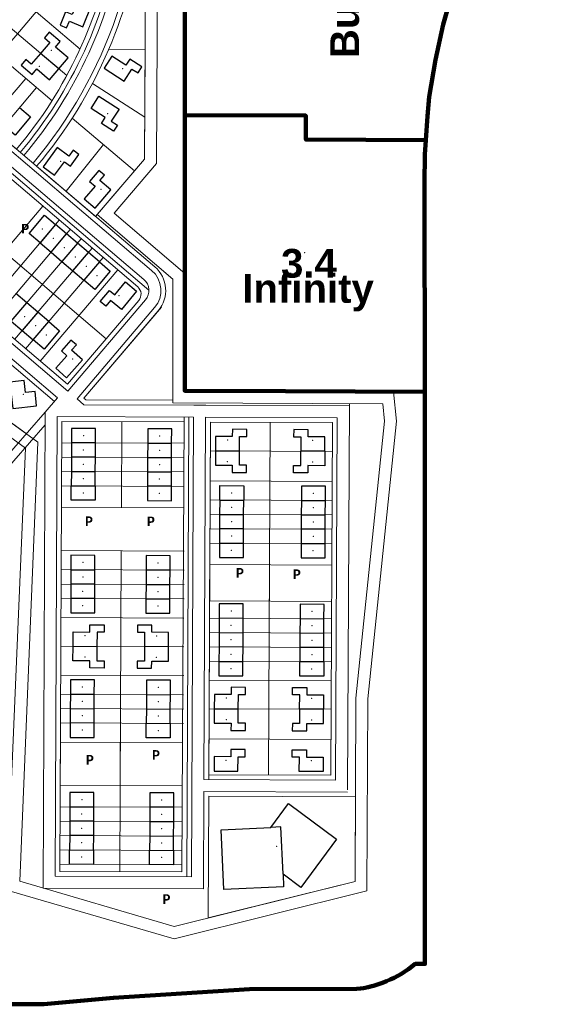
# Model space of a CAD drawing. Extents: x 168554 to 174410, y 515675 to 521218.
# Tile 8 of 110: x 172560 to 172784, y 518065 to 518476. Entities that reach past the tile are written whole.
import ezdxf

# ---------------------------------------------------------------- set-up
doc = ezdxf.new("R2010")
doc.units = 0
doc.header["$MEASUREMENT"] = 0
for name, color, linetype, lineweight in [('Algemeen - 1411 Basislijnen deelgebieden', 5, 'Continuous', 90), ('Algemeen - Fase 1A - 1070 Ondergrond - ontwerp', 7, 'Continuous', 9), ('Deelgebied 4 - 1070 Ondergrond ontwerp', 7, 'Continuous', 9), ('Deelgebied 4 - 1071 Ondergrond panden', 7, 'Continuous', 30), ('Deelgebied 4 - 1071 Ondergrond panden overig', 7, 'Continuous', 30), ('Deelgebied 4 - appartementen', 190, 'Continuous', 9), ('Deelgebied 4 - grondgebonden woningen', 253, 'Continuous', 9), ('Fasering 3', 21, 'Continuous', 0), ('Legenda - Tekst', 7, 'Continuous', 15)]:
    doc.layers.add(name, color=color, linetype=linetype, lineweight=lineweight)
doc.styles.add('Legend', font='calibri.ttf')
doc.styles.get("Standard").update_dxf_attribs({"font": 'arial.ttf'})

msp = doc.modelspace()

# ---------------------------------------------------------------- linework, layer by layer
at = {"layer": 'Algemeen - 1411 Basislijnen deelgebieden'}
for points in [[(172717.75, 518662.81), (172718.17, 518662.21), (172783.64, 518569.39), (172783.32, 518569.01), (172775.71, 518559.28), (172775.44, 518558.86), (172769.43, 518549.64), (172763.12, 518538.98), (172756.29, 518526.33), (172751.36, 518515.34), (172747.28, 518505.57), (172741.18, 518489.09), (172736.82, 518473.7), (172733.59, 518459.04), (172731.03, 518443.58), (172730.23, 518435.47), (172729.52, 518425.48)], [(172628.9, 518435.92), (172628.9, 518425.95), (172628.93, 518320.83), (172671.02, 518320.64), (172729.1, 518320.36)], [(172729.1, 518320.36), (172729.08, 518407.35), (172729.13, 518419.45), (172729.52, 518425.48)], [(172729.1, 518320.36), (172729.15, 518123.12), (172729.16, 518117.7), (172729.17, 518081.56), (172725.06, 518081.58), (172723.7, 518080.47), (172722.3, 518079.41), (172721.17, 518078.62), (172720.86, 518078.41), (172719.37, 518077.47), (172717.86, 518076.58), (172716.3, 518075.76), (172714.72, 518074.99), (172713.11, 518074.29), (172711.47, 518073.66), (172709.81, 518073.09), (172708.55, 518072.66), (172707.75, 518072.43), (172706.98, 518072.21), (172705.43, 518071.84), (172703.49, 518071.48), (172702.24, 518071.3), (172700.62, 518071.14), (172655.98, 518070.97), (172599.19, 518067.35), (172570.11, 518064.68), (172479.09, 518064.78)]]:
    msp.add_lwpolyline(points, dxfattribs=at)
at = {"layer": 'Algemeen - 1411 Basislijnen deelgebieden', "ltscale": 3}
for points in [[(172628.9, 518435.92), (172628.95, 518488.07), (172628.97, 518508.74), (172628.98, 518539.55)], [(172729.52, 518425.48), (172679.48, 518425.72), (172679.46, 518435.7), (172628.9, 518435.92)]]:
    msp.add_lwpolyline(points, dxfattribs=at)
at = {"layer": 'Algemeen - Fase 1A - 1070 Ondergrond - ontwerp'}
msp.add_line((172567.51, 518299.4), (172560, 518116.03), dxfattribs=at)
at = {"layer": 'Deelgebied 4 - 1070 Ondergrond ontwerp'}
for p, q in [((172615.08, 518371.07), (172505.61, 518464.19)), ((172616.37, 518372.59), (172507.23, 518465.44)), ((172575.77, 518317.85), (172466.94, 518410.43)), ((172574.46, 518316.35), (172467.09, 518407.68)), ((172469.02, 518371.1), (172562.61, 518302.96)), ((172616.33, 518355.56), (172583.93, 518317.48)), ((172586.75, 518317.7), (172619.15, 518355.79)), ((172617.85, 518354.26), (172586.75, 518317.7)), ((172632.66, 518320.81), (172697.66, 518320.51)), ((172575.77, 518317.85), (172570.62, 518311.96)), ((172586.82, 518315.02), (172583.93, 518317.48)), ((172587.56, 518317.02), (172586.75, 518317.7)), ((172586.82, 518315.02), (172632.64, 518314.81)), ((172587.56, 518317.02), (172623.93, 518316.85)), ((172697.64, 518315.51), (172696.9, 518154.27)), ((172570.62, 518311.96), (172538.72, 518275.43)), ((172569.71, 518113.2), (172570.62, 518311.96)), ((172637.64, 518314.79), (172632.64, 518314.81)), ((172637.64, 518314.79), (172697.64, 518314.51)), ((172575.61, 518310.07), (172574.74, 518118.17)), ((172575.61, 518310.07), (172632.61, 518309.81)), ((172576.75, 518120.16), (172577.61, 518308.06)), ((172577.61, 518308.06), (172628.61, 518307.83)), ((172628.61, 518309.83), (172627.75, 518119.93)), ((172631.74, 518117.91), (172632.61, 518309.81)), ((172637.61, 518309.79), (172692.61, 518309.54)), ((172637.61, 518309.79), (172692.61, 518309.54)), ((172638.93, 518160.54), (172639.61, 518307.78)), ((172639.61, 518307.78), (172690.6, 518307.55)), ((172690.6, 518307.55), (172689.93, 518160.3)), ((172692.61, 518309.54), (172691.92, 518158.3)), ((172570.6, 518306.61), (172540.96, 518272.67)), ((172628.44, 518271.93), (172577.44, 518272.16)), ((172639.35, 518251.07), (172639.26, 518233.07)), ((172690.33, 518248.01), (172639.33, 518248.24)), ((172639.26, 518233.07), (172690.26, 518232.84)), ((172689.93, 518160.3), (172638.93, 518160.54)), ((172691.92, 518158.3), (172636.92, 518158.55)), ((172636.92, 518158.55), (172636.92, 518158.55)), ((172700, 518116.01), (172700.19, 518157.26)), ((172636.9, 518153.55), (172636.71, 518112.89)), ((172696.9, 518153.27), (172636.9, 518153.55)), ((172638.89, 518151.54), (172638.66, 518100.72)), ((172700.16, 518151.26), (172638.89, 518151.54)), ((172574.74, 518118.17), (172631.74, 518117.91)), ((172627.75, 518119.93), (172576.75, 518120.16)), ((172638.66, 518100.72), (172700, 518116.01)), ((172636.71, 518112.89), (172569.71, 518113.2))]:
    msp.add_line(p, q, dxfattribs=at)
for points in [[(172565.54, 518415.84, 0.187095), (172610.69, 518547.63, 0.10746)], [(172597.04, 518463.12, 0.072627), (172611.54, 518517.47, 0.072627)], [(172560.18, 518420.35, 0.136046), (172601.5, 518510.53, 0.136046)], [(172561.71, 518419.06, 0.136179), (172603.49, 518510.31, 0.136179)], [(172566.98, 518414.61), (172591.67, 518393.6), (172612.07, 518417.58), (172612.33, 518463.32), (172597.16, 518463.41, -0.074119), (172567.06, 518414.54)], [(172506.76, 518456.65), (172611.84, 518367.26, -0.414214), (172612.52, 518358.8), (172580.12, 518320.72)]]:
    msp.add_lwpolyline(points, format="xyb", dxfattribs=at)
for points in [[(172716.12, 518320.42), (172717.36, 518308.15), (172705.34, 518192.28), (172704.98, 518112.1), (172624.45, 518092.03), (172554.65, 518112.38), (172562.4, 518296.93), (172464.15, 518368.46), (172460.17, 518443.9), (172567.37, 518527.39), (172617.67, 518521.82), (172617.06, 518415.73), (172599.37, 518394.93), (172628.92, 518369.79)], [(172711.6, 518315.44), (172712.33, 518308.16), (172700.34, 518192.55), (172700, 518116.01), (172624.55, 518097.21), (172560, 518116.03), (172567.51, 518299.4), (172469.02, 518371.1), (172465.3, 518441.55), (172568.84, 518522.2), (172612.64, 518517.35), (172612.07, 518417.58), (172592.32, 518394.36), (172623.92, 518367.48)], [(172585.16, 518463.47), (172548.33, 518494.81)], [(172551.22, 518460.84), (172579.04, 518493.63)], [(172579.64, 518452.42), (172538.64, 518487.29)], [(172573.48, 518441.9), (172528.96, 518479.78)], [(172580.12, 518320.72), (172470.47, 518414), (172506.76, 518456.65)], [(172613.95, 518362.84), (172505.46, 518455.13)], [(172562.47, 518451.26), (172546.27, 518432.22)], [(172567.04, 518447.38), (172550.84, 518428.34)], [(172590.32, 518449.06), (172612.17, 518435.1)], [(172607.87, 518412.64), (172581.94, 518434.71)], [(172579.33, 518404.11), (172594.91, 518423.67)], [(172508.53, 518417.07), (172596.09, 518342.58)], [(172575.97, 518406.96), (172567.06, 518414.54)], [(172539.76, 518390.5), (172553.47, 518378.84), (172569.67, 518397.88)], [(172576.52, 518392.05), (172544.13, 518353.96)], [(172581.09, 518388.16), (172548.7, 518350.08)], [(172585.66, 518384.27), (172553.27, 518346.19)], [(172590.23, 518380.38), (172557.84, 518342.3)], [(172594.8, 518376.5), (172562.41, 518338.41)], [(172600.9, 518371.31), (172568.5, 518333.23)], [(172628.92, 518369.79), (172628.93, 518320.83), (172716.12, 518320.42)], [(172623.92, 518367.48), (172623.93, 518315.86), (172711.6, 518315.44)], [(172602.61, 518307.95), (172602.44, 518272.05)], [(172629.74, 518117.92), (172630.61, 518309.82)], [(172636.92, 518158.55), (172637.61, 518309.79)], [(172638.92, 518158.54), (172639.61, 518307.78)], [(172664.6, 518307.66), (172663.93, 518160.42)], [(172577.56, 518299.16), (172628.56, 518298.93)], [(172690.55, 518295.55), (172639.55, 518295.78)], [(172577.54, 518293.16), (172628.54, 518292.93)], [(172577.51, 518287.16), (172628.51, 518286.93)], [(172690.49, 518283.01), (172639.49, 518283.24)], [(172577.48, 518281.16), (172628.48, 518280.93)], [(172690.46, 518275.01), (172639.46, 518275.24)], [(172577.44, 518272.16), (172628.44, 518271.93)], [(172690.43, 518269.01), (172639.43, 518269.24)], [(172690.4, 518263.01), (172639.4, 518263.24)], [(172577.36, 518254.16), (172628.7, 518253.93)], [(172577.36, 518254.16), (172628.36, 518253.93)], [(172602.36, 518254.05), (172601.75, 518120.05)], [(172690.37, 518257.01), (172639.37, 518257.24)], [(172664.35, 518250.96), (172664.26, 518232.96)], [(172577.32, 518246.16), (172628.66, 518245.93)], [(172690.33, 518248.01), (172639.33, 518248.24)], [(172577.3, 518240.16), (172628.64, 518239.93)], [(172577.27, 518234.16), (172628.61, 518233.93)], [(172690.26, 518232.84), (172639.26, 518233.07)], [(172577.23, 518226.16), (172628.57, 518225.93)], [(172690.23, 518225.65), (172639.23, 518225.88)], [(172690.2, 518219.65), (172639.2, 518219.88)], [(172577.18, 518214.16), (172628.52, 518213.93)], [(172690.18, 518213.65), (172639.18, 518213.88)], [(172690.15, 518207.65), (172639.15, 518207.88)], [(172577.12, 518202.16), (172628.46, 518201.93)], [(172690.11, 518199.84), (172639.11, 518200.07)], [(172577.08, 518194.16), (172628.42, 518193.93)], [(172577.06, 518188.16), (172628.4, 518187.93)], [(172690.06, 518187.84), (172639.06, 518188.07)], [(172577.03, 518182.16), (172628.37, 518181.93)], [(172690, 518175.3), (172639, 518175.54)], [(172627.99, 518173.93), (172576.99, 518174.16), (172576.91, 518156.16), (172627.91, 518155.93)], [(172576.99, 518174.16), (172627.99, 518173.93)], [(172601.99, 518174.05), (172601.91, 518156.05)], [(172576.91, 518156.16), (172627.91, 518155.93)], [(172576.87, 518147.16), (172627.87, 518146.93)], [(172576.84, 518141.16), (172627.84, 518140.93)], [(172576.81, 518135.16), (172627.81, 518134.93)], [(172576.79, 518129.16), (172627.78, 518128.93)], [(172576.76, 518123.16), (172627.76, 518122.93)]]:
    msp.add_lwpolyline(points, dxfattribs=at)
for points in [[(172508.78, 518464.12), (172570.43, 518511.96), (172599.18, 518508.78, -0.133073), (172558.68, 518421.67)], [(172609.7, 518358.57), (172579.89, 518323.54), (172473.29, 518414.22), (172505.69, 518452.31), (172609.24, 518364.21, -0.414214)]]:
    msp.add_lwpolyline(points, format="xyb", close=True, dxfattribs=at)
for radius in [13, 11]:
    msp.add_arc((172607.95, 518362.69), radius, 319.6115, 49.6115, dxfattribs=at)
at = {"layer": 'Deelgebied 4 - 1071 Ondergrond panden'}
for p, q in [((172576.33, 518455.23), (172568.71, 518461.71)), ((172574.96, 518390.2), (172568.48, 518382.59)), ((172579.53, 518386.31), (172574.96, 518390.2)), ((172573.05, 518378.7), (172579.53, 518386.31)), ((172584.1, 518382.43), (172579.53, 518386.31)), ((172568.48, 518382.59), (172573.05, 518378.7)), ((172584.1, 518382.43), (172577.62, 518374.81)), ((172588.67, 518378.54), (172584.1, 518382.43)), ((172573.05, 518378.7), (172577.62, 518374.81)), ((172582.19, 518370.92), (172588.67, 518378.54)), ((172593.24, 518374.65), (172588.67, 518378.54)), ((172577.62, 518374.81), (172582.19, 518370.92)), ((172593.24, 518374.65), (172586.76, 518367.03)), ((172582.19, 518370.92), (172586.76, 518367.03)), ((172562.94, 518357.55), (172558.37, 518361.44)), ((172556.46, 518349.94), (172562.94, 518357.55)), ((172567.51, 518353.67), (172562.94, 518357.55)), ((172567.51, 518353.67), (172561.03, 518346.05)), ((172572.08, 518349.78), (172567.51, 518353.67)), ((172556.46, 518349.94), (172561.03, 518346.05)), ((172565.6, 518342.16), (172572.08, 518349.78)), ((172561.03, 518346.05), (172565.6, 518342.16)), ((172581.62, 518299.14), (172581.59, 518293.14)), ((172591.62, 518299.1), (172581.62, 518299.14)), ((172591.59, 518293.1), (172591.62, 518299.1)), ((172613.42, 518299), (172613.39, 518293)), ((172613.42, 518299), (172623.42, 518298.95)), ((172623.39, 518292.95), (172623.42, 518298.95)), ((172641.75, 518295.77), (172651.75, 518295.72)), ((172687.35, 518295.56), (172677.35, 518295.61)), ((172581.59, 518293.14), (172581.56, 518287.14)), ((172591.59, 518293.1), (172581.59, 518293.14)), ((172591.56, 518287.1), (172591.59, 518293.1)), ((172613.39, 518293), (172613.36, 518287)), ((172613.39, 518293), (172623.39, 518292.95)), ((172623.36, 518286.95), (172623.39, 518292.95)), ((172581.56, 518287.14), (172581.53, 518281.14)), ((172581.56, 518287.14), (172591.56, 518287.1)), ((172591.53, 518281.1), (172591.56, 518287.1)), ((172613.36, 518287), (172613.33, 518281)), ((172613.36, 518287), (172623.36, 518286.95)), ((172623.33, 518280.95), (172623.36, 518286.95)), ((172581.53, 518281.14), (172591.53, 518281.1)), ((172623.33, 518280.95), (172613.33, 518281)), ((172643.51, 518275.22), (172643.48, 518269.22)), ((172643.51, 518275.22), (172653.51, 518275.18)), ((172653.48, 518269.18), (172653.51, 518275.18)), ((172677.61, 518275.07), (172677.58, 518269.07)), ((172677.61, 518275.07), (172687.61, 518275.02)), ((172687.58, 518269.02), (172687.61, 518275.02)), ((172643.48, 518269.22), (172643.45, 518263.22)), ((172643.48, 518269.22), (172653.48, 518269.18)), ((172653.45, 518263.18), (172653.48, 518269.18)), ((172677.58, 518269.07), (172677.55, 518263.07)), ((172677.58, 518269.07), (172687.58, 518269.02)), ((172687.55, 518263.02), (172687.58, 518269.02)), ((172643.45, 518263.22), (172643.42, 518257.22)), ((172653.45, 518263.18), (172643.45, 518263.22)), ((172653.42, 518257.18), (172653.45, 518263.18)), ((172677.55, 518263.07), (172677.52, 518257.07)), ((172687.55, 518263.02), (172677.55, 518263.07)), ((172687.52, 518257.02), (172687.55, 518263.02)), ((172643.42, 518257.22), (172653.42, 518257.18)), ((172677.52, 518257.07), (172687.52, 518257.02)), ((172581.37, 518246.14), (172581.35, 518240.14)), ((172581.37, 518246.14), (172591.37, 518246.1)), ((172591.35, 518240.1), (172591.37, 518246.1)), ((172612.76, 518246), (172612.73, 518240)), ((172622.76, 518245.95), (172612.76, 518246)), ((172622.73, 518239.95), (172622.76, 518245.95)), ((172581.35, 518240.14), (172581.32, 518234.14)), ((172591.35, 518240.1), (172581.35, 518240.14)), ((172591.32, 518234.1), (172591.35, 518240.1)), ((172612.73, 518240), (172612.7, 518234)), ((172612.73, 518240), (172622.73, 518239.95)), ((172622.7, 518233.95), (172622.73, 518239.95)), ((172591.32, 518234.1), (172581.32, 518234.14)), ((172612.7, 518234), (172622.7, 518233.95)), ((172643.28, 518225.86), (172643.25, 518219.86)), ((172653.28, 518225.82), (172643.28, 518225.86)), ((172653.25, 518219.82), (172653.28, 518225.82)), ((172677.03, 518225.71), (172677.01, 518219.71)), ((172677.03, 518225.71), (172687.03, 518225.66)), ((172687.01, 518219.66), (172687.03, 518225.66)), ((172643.25, 518219.86), (172643.23, 518213.87)), ((172643.25, 518219.86), (172653.25, 518219.82)), ((172653.23, 518213.82), (172653.25, 518219.82)), ((172677.01, 518219.71), (172676.98, 518213.71)), ((172677.01, 518219.71), (172687.01, 518219.66)), ((172686.98, 518213.66), (172687.01, 518219.66)), ((172582.24, 518214.14), (172592.24, 518214.09)), ((172622.11, 518213.96), (172612.11, 518214)), ((172643.23, 518213.87), (172643.2, 518207.87)), ((172653.23, 518213.82), (172643.23, 518213.87)), ((172653.2, 518207.82), (172653.23, 518213.82)), ((172676.98, 518213.71), (172676.95, 518207.71)), ((172686.98, 518213.66), (172676.98, 518213.71)), ((172686.95, 518207.66), (172686.98, 518213.66)), ((172643.2, 518207.87), (172653.2, 518207.82)), ((172686.95, 518207.66), (172676.95, 518207.71)), ((172581.14, 518194.14), (172581.11, 518188.14)), ((172581.14, 518194.14), (172591.14, 518194.1)), ((172591.11, 518188.1), (172591.14, 518194.1)), ((172612.9, 518194), (172612.87, 518188)), ((172612.9, 518194), (172622.9, 518193.95)), ((172622.87, 518187.95), (172622.9, 518193.95)), ((172581.11, 518188.14), (172581.08, 518182.14)), ((172581.11, 518188.14), (172591.11, 518188.1)), ((172591.08, 518182.1), (172591.11, 518188.1)), ((172612.87, 518188), (172612.85, 518182)), ((172612.87, 518188), (172622.87, 518187.95)), ((172622.85, 518181.95), (172622.87, 518187.95)), ((172641.25, 518188.06), (172651.25, 518188.02)), ((172686.86, 518187.86), (172676.86, 518187.9)), ((172591.08, 518182.1), (172581.08, 518182.14)), ((172612.85, 518182), (172622.85, 518181.95)), ((172580.92, 518147.15), (172580.89, 518141.15)), ((172580.92, 518147.15), (172590.92, 518147.1)), ((172590.89, 518141.1), (172590.92, 518147.1)), ((172614.32, 518146.99), (172614.29, 518140.99)), ((172624.32, 518146.95), (172614.32, 518146.99)), ((172624.29, 518140.95), (172624.32, 518146.95)), ((172580.89, 518141.15), (172580.87, 518135.15)), ((172590.89, 518141.1), (172580.89, 518141.15)), ((172590.87, 518135.1), (172590.89, 518141.1)), ((172614.29, 518140.99), (172614.26, 518134.99)), ((172614.29, 518140.99), (172624.29, 518140.95)), ((172624.26, 518134.95), (172624.29, 518140.95)), ((172580.87, 518135.15), (172580.84, 518129.15)), ((172590.87, 518135.1), (172580.87, 518135.15)), ((172590.84, 518129.1), (172590.87, 518135.1)), ((172614.26, 518134.99), (172614.24, 518128.99)), ((172614.26, 518134.99), (172624.26, 518134.95)), ((172624.24, 518128.95), (172624.26, 518134.95)), ((172580.84, 518129.15), (172590.84, 518129.1)), ((172614.24, 518128.99), (172624.24, 518128.95))]:
    msp.add_line(p, q, dxfattribs=at)
for points in [[(172584.5, 518484.37), (172581.86, 518477.89), (172579.08, 518479.02), (172576.81, 518473.46), (172579.59, 518472.33), (172580.72, 518475.11), (172586.28, 518472.84), (172590.06, 518482.1)], [(172598.44, 518460.52), (172595.21, 518455.46), (172603.64, 518450.08), (172606.87, 518455.13), (172609.4, 518453.52), (172611.01, 518456.05), (172605.96, 518459.28), (172604.34, 518456.75)], [(172593.03, 518443.77), (172601.45, 518438.39), (172598.22, 518433.33), (172600.75, 518431.72), (172599.14, 518429.19), (172594.08, 518432.42), (172595.7, 518434.95), (172589.8, 518438.71)], [(172575.68, 518422.4), (172569.74, 518414.36), (172574.56, 518410.79), (172578.73, 518416.42), (172581.14, 518414.64), (172584.7, 518419.46), (172582.29, 518421.25), (172580.51, 518418.83)], [(172593.09, 518412.79), (172589.18, 518408.23), (172591.46, 518406.28), (172586.91, 518400.96), (172591.47, 518397.06), (172597.97, 518404.66), (172593.41, 518408.56), (172595.36, 518410.84)], [(172604.18, 518366.26), (172608.82, 518362.45), (172602.48, 518354.72), (172597.84, 518358.52), (172595.94, 518356.2), (172593.62, 518358.11), (172597.43, 518362.74), (172599.75, 518360.84)], [(172581.38, 518341.95), (172577.41, 518337.45), (172579.66, 518335.47), (172575.03, 518330.22), (172579.52, 518326.25), (172586.14, 518333.75), (172581.64, 518337.72), (172583.63, 518339.96)], [(172561.88, 518325.06), (172555.91, 518324.43), (172556.44, 518319.46), (172557.07, 518313.49), (172567.01, 518314.54), (172566.38, 518320.51), (172562.41, 518320.09)], [(172648.18, 518171.05), (172648.16, 518168.05), (172641.16, 518168.08), (172641.13, 518162.08), (172651.13, 518162.03), (172651.16, 518168.03), (172654.16, 518168.02), (172654.18, 518171.02)], [(172673.78, 518170.93), (172679.78, 518170.9), (172679.77, 518167.9), (172686.77, 518167.87), (172686.74, 518161.87), (172676.74, 518161.92), (172676.77, 518167.92), (172673.77, 518167.93)], [(172672.24, 518148.49), (172692.3, 518133.58), (172677.39, 518113.51), (172669.95, 518119.04), (172670.2, 518113.77), (172645.23, 518112.61), (172644.07, 518137.59), (172664.85, 518138.55)]]:
    msp.add_lwpolyline(points, close=True, dxfattribs=at)
for points in [[(172576.33, 518455.23), (172580.22, 518459.8), (172574.89, 518464.34), (172576.83, 518466.62), (172572.26, 518470.51), (172570.32, 518468.23), (172572.6, 518466.28), (172568.71, 518461.71)], [(172568.71, 518461.71), (172564.83, 518457.14), (172562.54, 518459.09), (172560.6, 518456.8), (172565.17, 518452.91), (172567.11, 518455.2), (172572.44, 518450.66), (172576.33, 518455.23)], [(172559.95, 518439.04), (172564.52, 518435.15), (172558.04, 518427.53), (172553.47, 518431.42)], [(172568.48, 518382.59), (172563.91, 518386.47), (172570.39, 518394.09), (172574.96, 518390.2)], [(172593.24, 518374.65), (172597.81, 518370.76), (172591.33, 518363.15), (172586.76, 518367.03)], [(172572.08, 518349.78), (172576.65, 518345.89), (172570.17, 518338.27), (172565.6, 518342.16)], [(172591.62, 518299.1), (172591.64, 518305.1), (172581.64, 518305.14), (172581.62, 518299.14)], [(172623.42, 518298.95), (172623.44, 518304.95), (172613.44, 518305), (172613.42, 518299)], [(172651.75, 518295.72), (172651.77, 518301.72), (172654.77, 518301.71), (172654.79, 518304.71), (172648.79, 518304.74), (172648.77, 518301.74), (172641.77, 518301.77), (172641.75, 518295.77)], [(172687.35, 518295.56), (172687.38, 518301.56), (172680.38, 518301.59), (172680.39, 518304.59), (172674.39, 518304.62), (172674.38, 518301.62), (172677.38, 518301.61), (172677.35, 518295.61)], [(172641.75, 518295.77), (172641.72, 518289.77), (172648.72, 518289.74), (172648.71, 518286.74), (172654.71, 518286.71), (172654.72, 518289.71), (172651.72, 518289.72), (172651.75, 518295.72)], [(172687.35, 518295.56), (172687.33, 518289.56), (172680.33, 518289.59), (172680.31, 518286.59), (172674.31, 518286.62), (172674.33, 518289.62), (172677.33, 518289.61), (172677.35, 518295.61)], [(172591.53, 518281.1), (172591.51, 518275.1), (172581.51, 518275.14), (172581.53, 518281.14)], [(172613.33, 518281), (172613.31, 518275), (172623.31, 518274.95), (172623.33, 518280.95)], [(172643.51, 518275.22), (172643.53, 518281.22), (172653.53, 518281.18), (172653.51, 518275.18)], [(172687.61, 518275.02), (172687.63, 518281.02), (172677.63, 518281.07), (172677.61, 518275.07)], [(172643.42, 518257.22), (172643.4, 518251.22), (172653.4, 518251.18), (172653.42, 518257.18)], [(172677.52, 518257.07), (172677.5, 518251.07), (172687.5, 518251.02), (172687.52, 518257.02)], [(172591.37, 518246.1), (172591.4, 518252.1), (172581.4, 518252.14), (172581.37, 518246.14)], [(172622.76, 518245.95), (172622.78, 518251.95), (172612.78, 518252), (172612.76, 518246)], [(172581.32, 518234.14), (172581.29, 518228.14), (172591.29, 518228.1), (172591.32, 518234.1)], [(172612.7, 518234), (172612.67, 518228), (172622.67, 518227.95), (172622.7, 518233.95)], [(172653.28, 518225.82), (172653.31, 518231.82), (172643.31, 518231.86), (172643.28, 518225.86)], [(172687.03, 518225.66), (172687.06, 518231.66), (172677.06, 518231.71), (172677.03, 518225.71)], [(172582.24, 518214.14), (172582.27, 518220.14), (172589.27, 518220.11), (172589.28, 518223.11), (172595.28, 518223.08), (172595.27, 518220.08), (172592.27, 518220.09), (172592.24, 518214.09)], [(172622.11, 518213.96), (172622.14, 518219.95), (172615.14, 518219.99), (172615.16, 518222.99), (172609.16, 518223.01), (172609.14, 518220.01), (172612.14, 518220), (172612.11, 518214)], [(172592.24, 518214.09), (172592.21, 518208.09), (172595.21, 518208.08), (172595.2, 518205.08), (172589.2, 518205.11), (172589.21, 518208.11), (172582.21, 518208.14), (172582.24, 518214.14)], [(172612.11, 518214), (172612.09, 518208), (172609.09, 518208.01), (172609.07, 518205.01), (172615.07, 518204.99), (172615.09, 518207.99), (172622.09, 518207.96), (172622.11, 518213.96)], [(172643.2, 518207.87), (172643.17, 518201.87), (172653.17, 518201.82), (172653.2, 518207.82)], [(172686.95, 518207.66), (172686.92, 518201.67), (172676.92, 518201.71), (172676.95, 518207.71)], [(172591.14, 518194.1), (172591.16, 518200.1), (172581.16, 518200.14), (172581.14, 518194.14)], [(172622.9, 518193.95), (172622.93, 518199.95), (172612.93, 518200), (172612.9, 518194)], [(172651.25, 518188.02), (172651.28, 518194.02), (172654.28, 518194), (172654.29, 518197), (172648.29, 518197.03), (172648.28, 518194.03), (172641.28, 518194.06), (172641.25, 518188.06)], [(172676.86, 518187.9), (172676.89, 518193.9), (172673.89, 518193.92), (172673.9, 518196.92), (172679.9, 518196.89), (172679.89, 518193.89), (172686.89, 518193.86), (172686.86, 518187.86)], [(172641.25, 518188.06), (172641.23, 518182.06), (172648.23, 518182.03), (172648.21, 518179.03), (172654.21, 518179), (172654.23, 518182), (172651.23, 518182.02), (172651.25, 518188.02)], [(172676.86, 518187.9), (172676.83, 518181.9), (172673.83, 518181.92), (172673.82, 518178.92), (172679.82, 518178.89), (172679.83, 518181.89), (172686.83, 518181.86), (172686.86, 518187.86)], [(172581.08, 518182.14), (172581.05, 518176.14), (172591.05, 518176.1), (172591.08, 518182.1)], [(172622.85, 518181.95), (172622.82, 518175.95), (172612.82, 518176), (172612.85, 518182)], [(172590.92, 518147.1), (172590.95, 518153.1), (172580.95, 518153.15), (172580.92, 518147.15)], [(172624.32, 518146.95), (172624.35, 518152.95), (172614.35, 518152.99), (172614.32, 518146.99)], [(172590.84, 518129.1), (172590.81, 518123.1), (172580.81, 518123.15), (172580.84, 518129.15)], [(172624.24, 518128.95), (172624.21, 518122.95), (172614.21, 518122.99), (172614.24, 518128.99)]]:
    msp.add_lwpolyline(points, dxfattribs=at)
at = {"layer": 'Deelgebied 4 - 1071 Ondergrond panden overig'}
msp.add_lwpolyline([(172669.95, 518119.04), (172669.04, 518138.74), (172664.85, 518138.55)], dxfattribs=at)
at = {"layer": 'Deelgebied 4 - appartementen'}
msp.add_point((172667.26, 518130.66), dxfattribs=at)
at = {"layer": 'Deelgebied 4 - grondgebonden woningen'}
for p in [(172573.15, 518462.92), (172568.22, 518456.22), (172602.98, 518455.33), (172596.74, 518436.52), (172577.02, 518416.63), (172593.97, 518404.97), (172569.46, 518388.37), (172574.03, 518384.49), (172578.6, 518380.6), (172583.17, 518376.71), (172587.74, 518372.82), (172592.31, 518368.93), (172601.42, 518360.52), (172562.01, 518351.84), (172566.58, 518347.95), (172571.15, 518344.06), (172582.09, 518334.15), (172561.48, 518319.31), (172586.63, 518302.14), (172618.43, 518301.99), (172646.77, 518300.26), (172682.37, 518300.12), (172586.6, 518296.14), (172618.4, 518295.99), (172646.73, 518291.27), (172682.33, 518291.13), (172586.57, 518290.14), (172618.37, 518289.99), (172586.55, 518284.14), (172618.35, 518283.99), (172586.52, 518278.14), (172618.32, 518277.99), (172648.52, 518278.22), (172682.62, 518278.06), (172648.49, 518272.22), (172682.59, 518272.06), (172648.47, 518266.22), (172682.57, 518266.06), (172648.44, 518260.22), (172682.54, 518260.06), (172648.41, 518254.22), (172682.51, 518254.06), (172586.39, 518249.14), (172617.77, 518248.99), (172586.36, 518243.14), (172617.74, 518242.99), (172586.33, 518237.14), (172617.72, 518236.99), (172586.3, 518231.14), (172617.69, 518230.99), (172648.3, 518228.86), (172682.05, 518228.71), (172648.27, 518222.86), (172682.02, 518222.71), (172587.26, 518218.63), (172617.13, 518218.51), (172648.24, 518216.86), (172681.99, 518216.71), (172587.22, 518209.64), (172617.09, 518209.52), (172648.21, 518210.86), (172681.97, 518210.71), (172648.19, 518204.86), (172681.94, 518204.71), (172586.15, 518197.14), (172617.91, 518196.99), (172646.27, 518192.55), (172681.88, 518192.41), (172586.12, 518191.14), (172617.89, 518190.99), (172586.09, 518185.14), (172617.86, 518184.99), (172646.23, 518183.56), (172681.84, 518183.42), (172586.07, 518179.14), (172617.83, 518178.99), (172646.16, 518166.57), (172681.76, 518166.43), (172585.93, 518150.14), (172619.33, 518149.99), (172585.91, 518144.14), (172619.31, 518143.99), (172585.88, 518138.14), (172619.28, 518137.99), (172585.85, 518132.14), (172619.25, 518131.99), (172585.82, 518126.14), (172619.22, 518125.99)]:
    msp.add_point(p, dxfattribs=at)
at = {"layer": 'Fasering 3'}
msp.add_point((172679, 518378.5), dxfattribs=at)

# ---------------------------------------------------------------- texts
at = {"layer": 'Deelgebied 4 - 1070 Ondergrond ontwerp', "char_height": 4, "attachment_point": 1, "style": 'Legend'}
for insert in [(172560.63, 518390.52), (172587.25, 518268.37), (172613.11, 518268.31), (172650.29, 518246.81), (172674.05, 518246.25), (172587.62, 518168.78), (172615.24, 518170.8), (172619.61, 518110.61)]:
    msp.add_mtext_dynamic_manual_height_columns('{\\fCalibri|b1|i0|c0|p34;P}', width=13.8235, gutter_width=12.5, heights=[0], dxfattribs=dict(at, insert=insert))
at = {"layer": 'Legenda - Tekst', "insert": (172689.68, 518459.7), "char_height": 12, "attachment_point": 1, "rotation": 90, "line_spacing_factor": 0.733333}
msp.add_mtext_dynamic_manual_height_columns('{\\fArial|b1|i0|c0|p34;Buiten beschouwing}', width=342.3349, gutter_width=1, heights=[0], dxfattribs=at)
at = {"layer": 'Legenda - Tekst', "char_height": 12, "attachment_point": 1, "line_spacing_factor": 0.733333}
for s, insert in [('{\\fArial|b1|i0|c0|p34;3.4}', (172669.11, 518380.06)), ('{\\fArial|b1|i0|c0|p34;Infinity}', (172652.93, 518369.57))]:
    msp.add_mtext_dynamic_manual_height_columns(s, width=342.3349, gutter_width=1, heights=[26.97], dxfattribs=dict(at, insert=insert))

doc.saveas('drawing.dxf')
